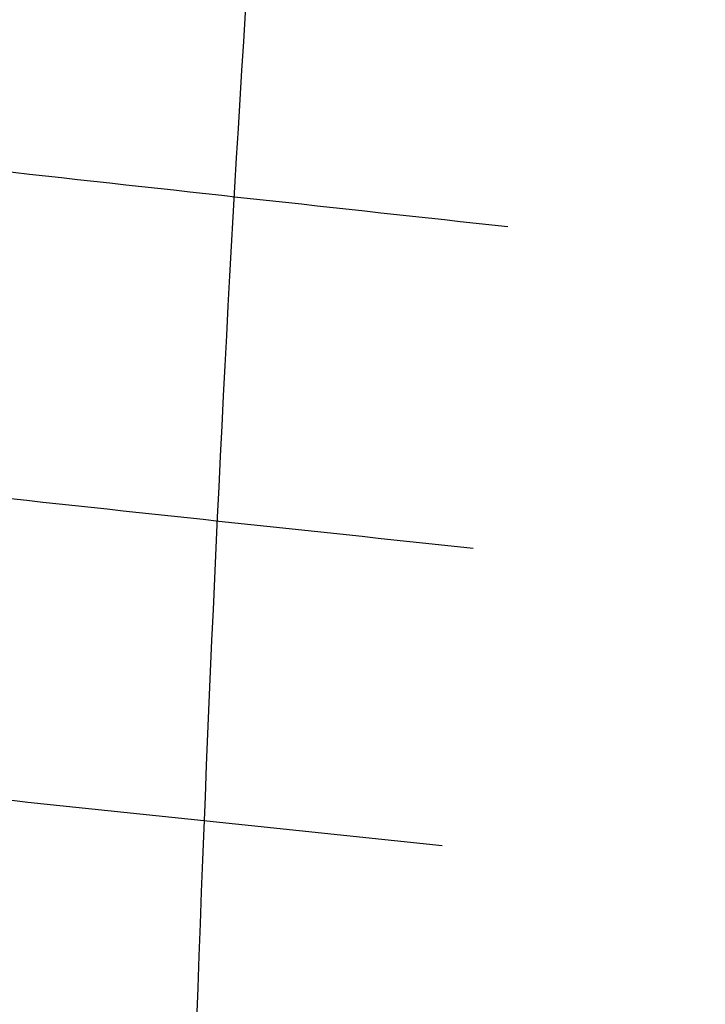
# Model space of a CAD drawing. Header units: millimetres. Extents: x 3323 to 3817, y 1335 to 1858.
# Tile 130 of 256: x 3365.03 to 3368.63, y 1634.03 to 1639.2. Entities that reach past the tile are written whole.
import ezdxf

# ---------------------------------------------------------------- set-up
doc = ezdxf.new("R2010")
doc.units = ezdxf.units.MM
doc.layers.get('0').update_dxf_attribs({"color": 18, "true_color": 0x000000})
doc.layers.add('IGES level 0', color=18, linetype='Continuous', true_color=0x000000)

msp = doc.modelspace()

# ---------------------------------------------------------------- linework, layer by layer
at = {"extrusion": (0.107836, 0.993563, -0.034696)}
msp.add_rational_spline([(3337.7712, 1642.3956, 375.3947), (3337.7712, 1641.3486, 345.413), (3367.5963, 1638.1155, 345.5259)], [1, 0.707106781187, 1], degree=2, dxfattribs=at)
at = {"extrusion": (0.105339, 0.993831, -0.034705)}
msp.add_rational_spline([(3337.582, 1640.6317, 375.4563), (3337.582, 1639.5847, 345.4746), (3367.4151, 1636.4264, 345.5849)], [1, 0.707106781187, 1], degree=2, dxfattribs=at)
at = {"extrusion": (0.103076, 0.994068, -0.034714)}
msp.add_rational_spline([(3337.4112, 1639.0025, 375.5132), (3337.4112, 1637.9555, 345.5315), (3367.2514, 1634.8651, 345.6394)], [1, 0.707106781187, 1], degree=2, dxfattribs=at)
at = {"extrusion": (0.100997, 0.994281, -0.034721)}
msp.add_rational_spline([(3337.2446, 1637.3785, 375.5699), (3337.2446, 1636.3315, 345.5882), (3367.0912, 1633.3035, 345.6939)], [1, 0.707106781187, 1], degree=2, dxfattribs=at)
at = {"layer": 'IGES level 0'}
msp.add_open_spline([(3369.8217, 1664.7216, 430.3765), (3370.0049, 1664.2878, 430.7034), (3370.1724, 1663.2966, 431.2582), (3369.9449, 1660.8869, 432.0623), (3368.6842, 1655.7263, 432.9035), (3366.1707, 1645.1529, 433.3471), (3365.6208, 1623.5083, 434.1812), (3365.847, 1592.4598, 435.477), (3365.1591, 1551.5602, 437.3944), (3365.0595, 1510.5649, 439.1359), (3367.0505, 1479.2293, 439.9038), (3371.7019, 1452.7471, 439.859), (3378.2698, 1430.718, 439.2783), (3383.3288, 1417.5933, 438.7912), (3386.5854, 1411.1377, 438.581), (3388.4535, 1408.3138, 438.5218), (3389.477, 1407.0169, 438.5094)], degree=3, knots=[0, 0, 0, 0, 0.25, 0.5, 1, 2, 3, 4, 5, 6, 7, 8, 9, 9.5, 9.75, 10, 10, 10, 10], dxfattribs=at)

doc.saveas('drawing.dxf')
